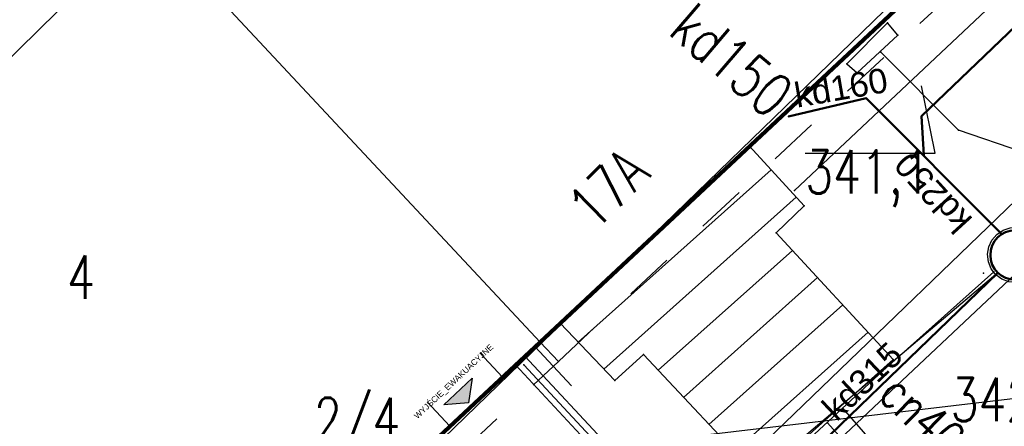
# Model space of a CAD drawing. Extents: x 5552506 to 5553307, y 5642054 to 5642708.
# Tile 27 of 72: x 5552828 to 5552848, y 5642466 to 5642474. Entities that reach past the tile are written whole.
import ezdxf
from ezdxf.enums import TextEntityAlignment as Align
from ezdxf.lldxf.tags import DXFTag

# ---------------------------------------------------------------- set-up
doc = ezdxf.new("R2010")
doc.units = 0
doc.header["$MEASUREMENT"] = 0
doc.linetypes.add('1', pattern=[2, 1, -1])
for name, color, linetype in [('3DPLAN_A_OPIS', 8, 'Continuous'), ('3DPLAN_K_NOŚNA', 7, 'Continuous'), ('3DPLAN_K_OBRYS', 243, 'Continuous'), ('A_SCHODY', 6, 'Continuous'), ('EGB_BlokBudynku', 7, 'Continuous'), ('EGB_Budynek', 7, 'Continuous'), ('EGB_DzialkaEwidencyjna', 7, 'Continuous'), ('EGB_ObiektTrwaleZwiazanyZBudynk', 7, 'Continuous'), ('GES_PrzewodCieplowniczy', 7, 'Continuous'), ('GES_PrzewodElektroenergetyczny', 7, 'Continuous'), ('GES_PrzewodKanalizacyjny', 7, 'Continuous'), ('GES_Rzedna', 7, 'Continuous'), ('IS_Węzeł_sieci_kanalizacyjnej_-_opisy', 7, 'Continuous'), ('OT_Komunikacja', 7, 'Continuous'), ('OT_Rzedna', 7, 'Continuous'), ('przew_d_wodociagowy', 5, 'Continuous')]:
    doc.layers.add(name, color=color, linetype=linetype)
doc.layers.add('A_SC_WID', color=1, linetype='Continuous', lineweight=18)
doc.layers.add('PROJEKT', color=255, linetype='Continuous', lineweight=50)
doc.layers.add('deszczówka', color=7, linetype='Continuous', lineweight=50, true_color=0x0a8f2c)
doc.styles.add('ARIAL', font='arial.ttf')
doc.styles.get("Standard").update_dxf_attribs({"font": 'arial.ttf'})
doc.styles.add('STYL_ARIAL', font='simplex', dxfattribs={"width": 0.75, "oblique": 0.1})
tags = doc.linetypes.add('SOLID', pattern=[10, 10, 0]).pattern_tags.tags
tags[6:7] = [DXFTag(74, 4), DXFTag(75, 0), DXFTag(340, '0'), DXFTag(46, 0.0), DXFTag(50, 0.0), DXFTag(44, 0.0), DXFTag(45, 0.0)]
tags[4:5] = [DXFTag(74, 4), DXFTag(75, 0), DXFTag(340, '0'), DXFTag(46, 0.0), DXFTag(50, 0.0), DXFTag(44, 0.0), DXFTag(45, 0.0)]

msp = doc.modelspace()

# ---------------------------------------------------------------- hatches: boundary and pattern name
at = {"layer": '3DPLAN_A_OPIS', "lineweight": 30}
h = msp.add_hatch(color=1, dxfattribs=at)
h.dxf.hatch_style = 1
h.paths.add_polyline_path([(5552836.72168, 5642466.14202), (5552836.79507, 5642466.63724), (5552836.22264, 5642466.10213), (5552836.72168, 5642466.14202)], is_closed=False)

# ---------------------------------------------------------------- linework, layer by layer
at = {"linetype": 'ByBlock'}
msp.add_lwpolyline([(5552818.13, 5642470.25), (5552854.09, 5642503.87), (5552864.53, 5642492.88), (5552829.075, 5642458.505), (5552818.13, 5642470.25)], dxfattribs=at)
at = {"color": 7}
for p in [(5552845.19, 5642473.82), (5552845.4, 5642473.57), (5552845.06, 5642473.23), (5552844.37, 5642472.99), (5552844.58, 5642472.81), (5552844.76, 5642472.3), (5552843.19, 5642471.93), (5552845.882, 5642471.937), (5552846.63, 5642471.65), (5552845.93, 5642471.146), (5552843.31, 5642470.43), (5552847.47, 5642469.58), (5552847.13, 5642468.76), (5552847.339, 5642468.791), (5552847.389, 5642468.736), (5552837.84, 5642466.91), (5552837.84, 5642466.91), (5552845.1, 5642466.79), (5552844.29, 5642466.03), (5552843.98, 5642465.74)]:
    msp.add_point(p, dxfattribs=at)
at = {"layer": '3DPLAN_A_OPIS', "color": 1, "lineweight": 30}
msp.add_lwpolyline([(5552836.22264, 5642466.10213), (5552836.79507, 5642466.63724), (5552836.72168, 5642466.14202), (5552836.22264, 5642466.10213)], dxfattribs=at)
at = {"layer": '3DPLAN_K_NOŚNA'}
for p, q in [((5552836.95118, 5642467.15281), (5552837.40871, 5642466.66337)), ((5552835.89192, 5642466.16262), (5552836.34946, 5642465.67317))]:
    msp.add_line(p, q, dxfattribs=at)
at = {"layer": '3DPLAN_K_OBRYS'}
msp.add_line((5552835.17333, 5642464.57371), (5552836.34946, 5642465.67317), dxfattribs=at)
at = {"layer": 'A_SC_WID', "lineweight": 30}
msp.add_lwpolyline([(5552815.23342, 5642450.96027), (5552817.89894, 5642448.42624, 0.39793845), (5552826.14381, 5642448.40431), (5552873.62729, 5642493.06699)], format="xyb", dxfattribs=at)
at = {"layer": 'A_SCHODY'}
for p, q in [((5552837.86076, 5642467.08594), (5552839.73188, 5642465.08432)), ((5552838.80283, 5642466.48819), (5552838.0653, 5642467.27715)), ((5552837.67082, 5642466.90838), (5552841.03749, 5642463.30693))]:
    msp.add_line(p, q, dxfattribs=at)
at = {"layer": 'deszczówka', "linetype": 'ByBlock'}
for points in [[(5552845.93, 5642471.146), (5552845.882, 5642471.937), (5552863.89, 5642489.18), (5552862.97, 5642490.37)], [(5552843.19, 5642471.93), (5552844.76, 5642472.3), (5552847.50142, 5642469.54846)], [(5552842.44234, 5642463.95834), (5552847.42499, 5642468.76802)]]:
    msp.add_lwpolyline(points, dxfattribs=at)
msp.add_circle((5552847.772, 5642469.128), 0.5, dxfattribs=at)
at = {"layer": 'EGB_BlokBudynku', "color": 7}
for points in [[(5552827.4, 5642478.9, 0), (5552838.17, 5642467.37, 0), (5552864.86, 5642492.32, 0), (5552854.09, 5642503.87, 0), (5552832.16, 5642483.37, 0), (5552831.79, 5642483.73, 0), (5552828.82, 5642480.98, 0), (5552828.62, 5642481.19, 0), (5552827.35, 5642482.54, 0), (5552827.14, 5642482.34, 0), (5552826.63, 5642482.59, 0), (5552826.03, 5642482.53, 0), (5552825.67, 5642482.28, 0), (5552825.42, 5642481.91, 0), (5552825.38, 5642481.35, 0), (5552825.57, 5642480.88, 0), (5552825.36, 5642480.67, 0), (5552826.57, 5642479.31, 0), (5552826.9, 5642479.2, 0), (5552827.25, 5642478.78, 0), (5552827.4, 5642478.9, 0)], [(5552818.13, 5642470.25, 0), (5552828.89, 5642458.7, 0), (5552838.17, 5642467.37, 0), (5552827.4, 5642478.9, 0), (5552827.25, 5642478.78, 0), (5552818.13, 5642470.25, 0)]]:
    msp.add_polyline3d(points, dxfattribs=at)
at = {"layer": 'EGB_BlokBudynku', "color": 7, "linetype": '1'}
for points in [[(5552838.17, 5642467.37, 0), (5552838.54, 5642466.98, 0), (5552865.24, 5642491.91, 0), (5552864.86, 5642492.32, 0), (5552838.17, 5642467.37, 0)], [(5552828.89, 5642458.7, 0), (5552829.26, 5642458.31, 0), (5552838.54, 5642466.98, 0), (5552838.17, 5642467.37, 0), (5552828.89, 5642458.7, 0)]]:
    msp.add_polyline3d(points, dxfattribs=at)
at = {"layer": 'EGB_BlokBudynku', "color": 7}
for p in [(5552838.17, 5642467.37), (5552838.17, 5642467.37), (5552838.17, 5642467.37), (5552838.17, 5642467.37), (5552838.17, 5642467.37), (5552838.54, 5642466.98), (5552838.54, 5642466.98)]:
    msp.add_point(p, dxfattribs=at)
at = {"layer": 'EGB_Budynek', "color": 7}
msp.add_point((5552838.17, 5642467.37), dxfattribs=at)
at = {"layer": 'EGB_DzialkaEwidencyjna', "color": 7}
for points in [[(5552860.87, 5642522.11, 0), (5552811.5, 5642476.33, 0), (5552790.45, 5642458.63, 0), (5552801.43, 5642448.13, 0), (5552806.15, 5642452.34, 0), (5552821.01, 5642466.78, 0), (5552868.91, 5642513.83, 0), (5552860.87, 5642522.11, 0)], [(5552868.91, 5642513.83, 0), (5552821.01, 5642466.78, 0), (5552806.15, 5642452.34, 0), (5552801.43, 5642448.13, 0), (5552811.55, 5642438.45, 0), (5552814.16, 5642435.96, 0), (5552817.83, 5642432.34, 0), (5552830.74, 5642439.96, 0), (5552839.1, 5642445.07, 0), (5552842.11, 5642445.56, 0), (5552869.22, 5642449.98, 0), (5552865.87, 5642471.42, 0), (5552889.45, 5642492.68, 0), (5552884.57, 5642497.71, 0), (5552879.14, 5642503.3, 0), (5552868.91, 5642513.83, 0)], [(5552842.8415, 5642470.8485, 0), (5552838.9421, 5642467.3679, 0)], [(5552843.3486, 5642470.2959, 0), (5552839.4585, 5642466.8235, 0)], [(5552840.559, 5642466.8006, 0), (5552843.2716, 5642469.2218, 0)], [(5552841.0718, 5642466.2529, 0), (5552843.7812, 5642468.6714, 0)], [(5552841.5845, 5642465.7053, 0), (5552844.2908, 5642468.1209, 0)], [(5552842.0973, 5642465.1576, 0), (5552844.8004, 5642467.5705, 0)]]:
    msp.add_polyline3d(points, dxfattribs=at)
at = {"layer": 'EGB_ObiektTrwaleZwiazanyZBudynk', "color": 7}
msp.add_polyline3d([(5552839.68, 5642466.59, 0), (5552840.26, 5642467.12, 0), (5552842.61, 5642464.61, 0), (5552845.31, 5642467.02, 0), (5552842.94, 5642469.58, 0), (5552843.51, 5642470.12, 0), (5552842.4026, 5642471.3267, 0), (5552838.5782, 5642467.7516, 0), (5552839.68, 5642466.59, 0)], dxfattribs=at)
for p in [(5552842.4026, 5642471.3267), (5552843.51, 5642470.12), (5552842.94, 5642469.58), (5552838.5782, 5642467.7516), (5552840.26, 5642467.12), (5552845.31, 5642467.02), (5552839.68, 5642466.59), (5552839.68, 5642466.59)]:
    msp.add_point(p, dxfattribs=at)
at = {"layer": 'GES_PrzewodCieplowniczy', "color": 214}
for points in [[(5552844.29, 5642466.03, 0), (5552846.43, 5642463.57, 0), (5552846.65, 5642463.35, 0)], [(5552843.98, 5642465.74, 0), (5552845.94, 5642463.55, 0)]]:
    msp.add_polyline3d(points, dxfattribs=at)
at = {"layer": 'GES_PrzewodElektroenergetyczny', "color": 1}
for points in [[(5552844.37, 5642472.99, 0), (5552844.58, 5642472.81, 0), (5552845.4, 5642473.57, 0), (5552845.19, 5642473.82, 0), (5552844.37, 5642472.99, 0)], [(5552905.68, 5642454.62, 0), (5552894.61, 5642454.02, 0), (5552883.25, 5642452.55, 0), (5552869.57, 5642451.69, 0), (5552865.18, 5642451.11, 0), (5552864.54, 5642451.42, 0), (5552864.63, 5642454.61, 0), (5552859.89, 5642461.01, 0), (5552848.91, 5642470.38, 0), (5552847.93, 5642471.21, 0), (5552846.63, 5642471.65, 0), (5552845.06, 5642473.23, 0)]]:
    msp.add_polyline3d(points, dxfattribs=at)
at = {"layer": 'GES_PrzewodKanalizacyjny', "color": 34}
for points in [[(5552845.93, 5642471.146, 0), (5552845.882, 5642471.937, 0), (5552863.89, 5642489.18, 0), (5552862.97, 5642490.37, 0)], [(5552847.47, 5642469.58, 0), (5552844.76, 5642472.3, 0), (5552843.19, 5642471.93, 0)], [(5552847.3817, 5642468.7314, 0), (5552847.2892, 5642468.8514, 0), (5552847.2324, 5642468.9919, 0), (5552847.2157, 5642469.1425, 0), (5552847.2403, 5642469.2921, 0), (5552847.3043, 5642469.4295, 0), (5552847.4029, 5642469.5445, 0), (5552847.529, 5642469.6286, 0), (5552847.6731, 5642469.6756, 0), (5552847.8245, 5642469.682, 0), (5552847.972, 5642469.6473, 0), (5552848.1047, 5642469.5741, 0), (5552848.2127, 5642469.4678, 0), (5552848.288, 5642469.3363, 0), (5552848.3251, 5642469.1893, 0), (5552848.3211, 5642469.0378, 0), (5552848.2764, 5642468.893, 0), (5552848.1943, 5642468.7657, 0), (5552848.0809, 5642468.6652, 0), (5552847.9446, 5642468.599, 0), (5552847.7954, 5642468.572, 0), (5552847.6446, 5642468.5863, 0), (5552847.5032, 5642468.6408, 0), (5552847.3817, 5642468.7314, 0)], [(5552847.42586, 5642468.76718, 0), (5552828.361, 5642452.641, 0)]]:
    msp.add_polyline3d(points, dxfattribs=at)
at = {"layer": 'GES_Rzedna', "color": 7}
msp.add_polyline3d([(5552843.53, 5642471.185, 0), (5552846.1587, 5642471.185, 0), (5552845.88, 5642472.55, 0)], dxfattribs=at)
at = {"layer": 'IS_Węzeł_sieci_kanalizacyjnej_-_opisy', "color": 211, "linetype": 'SOLID', "ltscale": 0.01}
msp.add_line((5552879.68392, 5642470.00348), (5552840.59492, 5642465.38298), dxfattribs=at)
at = {"layer": 'OT_Komunikacja', "color": 7}
for points in [[(5552843.31, 5642470.43, 0), (5552858.79, 5642484.99, 0), (5552858.03, 5642485.94, 0)], [(5552847.339, 5642468.791, 0), (5552845.1, 5642466.79, 0), (5552829.45, 5642452.29, 0), (5552827.02, 5642450.17, 0)], [(5552832.49, 5642458.7, 0), (5552839.45, 5642465.18, 0), (5552837.84, 5642466.91, 0)]]:
    msp.add_polyline3d(points, dxfattribs=at)
at = {"layer": 'PROJEKT', "color": 6, "linetype": 'Continuous', "lineweight": 140}
msp.add_polyline3d([(5552854.09, 5642503.87, 0), (5552864.86, 5642492.32, 0), (5552838.17, 5642467.37, 0), (5552828.89, 5642458.7, 0), (5552818.13, 5642470.25, 0), (5552827.25, 5642478.78, 0), (5552826.9, 5642479.2, 0), (5552826.57, 5642479.31, 0), (5552825.36, 5642480.67, 0), (5552825.57, 5642480.88, 0), (5552825.38, 5642481.35, 0), (5552825.42, 5642481.91, 0), (5552825.67, 5642482.28, 0), (5552826.03, 5642482.53, 0), (5552826.63, 5642482.59, 0), (5552827.14, 5642482.34, 0), (5552827.35, 5642482.54, 0), (5552828.62, 5642481.19, 0), (5552828.82, 5642480.98, 0), (5552831.79, 5642483.73, 0), (5552832.16, 5642483.37, 0), (5552854.09, 5642503.87, 0)], dxfattribs=at)
at = {"layer": 'przew_d_wodociagowy', "color": 5}
msp.add_polyline3d([(5552835.5418, 5642458.4604, 0), (5552842.37, 5642465.02, 0), (5552849.278, 5642471.673, 0)], dxfattribs=at)

# ---------------------------------------------------------------- texts
at = {"color": 211, "linetype": 'ByBlock'}
for s, rotation, p in [('kd160', 9.80047, (5552843.36097, 5642472.10523)), ('kd250', 132.281712, (5552846.93618, 5642469.85134)), ('kd315', 43.376403, (5552844.16459, 5642465.74748))]:
    msp.add_text(s, height=0.498217, rotation=rotation, dxfattribs=at).set_placement(p)
at = {"layer": '3DPLAN_A_OPIS', "color": 1, "lineweight": 30, "style": 'ARIAL'}
msp.add_attdef('WYJŚCIE_EWAKUACYJNE', (5552835.6918, 5642465.8082), 'Pom. użytkowe', height=0.12, rotation=43.0702, dxfattribs=at)
at = {"layer": 'EGB_BlokBudynku', "color": 7, "style": 'STYL_ARIAL', "width": 0.75}
msp.add_text('17A', height=0.875, rotation=44.6, dxfattribs=at).set_placement((5552839.4578, 5642469.4038), align=Align.BOTTOM_LEFT)
for s, p in [('4', (5552828.61, 5642467.9786)), ('2/4', (5552833.6, 5642465.1086))]:
    msp.add_text(s, height=0.875, dxfattribs=at).set_placement(p, align=Align.BOTTOM_LEFT)
at = {"layer": 'GES_PrzewodCieplowniczy', "color": 212, "style": 'STYL_ARIAL', "width": 0.75}
msp.add_text('cn40', height=0.75, rotation=315.6, dxfattribs=at).set_placement((5552844.8205, 5642466.1016), align=Align.BOTTOM_LEFT)
at = {"layer": 'GES_PrzewodKanalizacyjny', "color": 34, "style": 'STYL_ARIAL', "width": 0.75}
msp.add_text('kd150', height=0.875, rotation=319.3, dxfattribs=at).set_placement((5552840.5648, 5642473.4145), align=Align.BOTTOM_LEFT)
at = {"layer": 'GES_Rzedna', "color": 7, "style": 'STYL_ARIAL', "width": 0.75}
msp.add_text('341,1', height=0.875, dxfattribs=at).set_placement((5552843.53, 5642470.1086), align=Align.BOTTOM_LEFT)
at = {"layer": 'OT_Rzedna', "color": 7, "style": 'STYL_ARIAL', "width": 0.75}
msp.add_text('342.0', height=0.875, dxfattribs=at).set_placement((5552846.47, 5642465.5086), align=Align.BOTTOM_LEFT)

doc.saveas('drawing.dxf')
